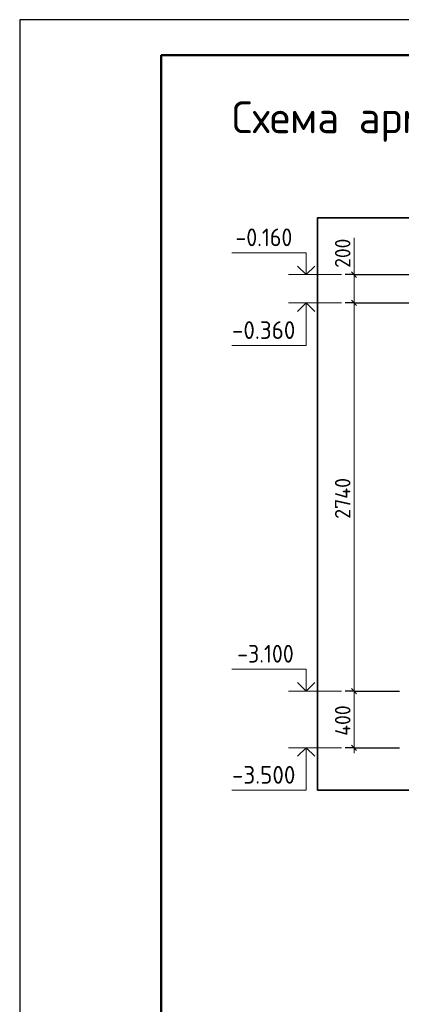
# Model space of a CAD drawing. Header units: millimetres. Extents: x 0 to 42000, y 0 to 29700.
# Tile 7 of 18: x 0 to 5394, y 15797 to 29700. Entities that reach past the tile are written whole.
import ezdxf

# ---------------------------------------------------------------- set-up
doc = ezdxf.new("R2010")
doc.units = ezdxf.units.MM
for name, color, linetype, lineweight in [('Standard', 7, 'Continuous', 25), ('Высотные отметки', 7, 'Continuous', 25), ('Заголовок чертежа', 7, 'Continuous', 25), ('Размерная линия_ общее', 7, 'Continuous', 13)]:
    doc.layers.add(name, color=color, linetype=linetype, lineweight=lineweight)
doc.layers.add('Размерная выноска', color=7, linetype='Continuous')
doc.styles.add('ISOCPEUR', font='txt')

msp = doc.modelspace()

# ---------------------------------------------------------------- linework, layer by layer
at = {"layer": 'Standard', "color": 7, "linetype": 'Continuous', "lineweight": 25, "transparency": 33554687}
msp.add_line((2000, 29200), (2000, 1058), dxfattribs=at)
msp.add_lwpolyline([(0, 0), (42000, 0), (42000, 29700), (0, 29700), (0, 0)], close=True, dxfattribs=at)
at = {"layer": 'Standard', "color": 7, "linetype": 'Continuous', "lineweight": 50, "transparency": 33554687}
msp.add_lwpolyline([(2000, 29200), (41500, 29200), (41500, 500), (2000, 500), (2000, 29200)], close=True, dxfattribs=at)
at = {"layer": 'Standard', "color": 7, "linetype": 'Continuous', "lineweight": 13, "transparency": 33554687}
msp.add_lwpolyline([(28398, 29200), (2000, 29200), (2000, 6000), (28398, 6000), (28398, 29200)], dxfattribs=at)
at = {"layer": 'Standard', "color": 254, "linetype": 'Continuous', "lineweight": 35, "true_color": 0xc4c4ff, "transparency": 33554687}
msp.add_lwpolyline([(4208, 18820), (23709, 18820), (23709, 26900), (4208, 26900), (4208, 18820)], dxfattribs=at)
at = {"layer": 'Высотные отметки', "color": 7, "linetype": 'Continuous', "lineweight": 35, "transparency": 33554687}
for p, q in [((4050, 26100), (3929, 26221)), ((4050, 26100), (3929, 26221)), ((4050, 26100), (4171, 26221)), ((4050, 26100), (4171, 26221)), ((4050, 25700), (3929, 25579)), ((4050, 25700), (3929, 25579)), ((4050, 25700), (4171, 25579)), ((4050, 25700), (4171, 25579)), ((4050, 20220), (3929, 20341)), ((4050, 20220), (3929, 20341)), ((4050, 20220), (4171, 20341)), ((4050, 20220), (4171, 20341)), ((4050, 19420), (3929, 19299)), ((4050, 19420), (3929, 19299)), ((4050, 19420), (4171, 19299)), ((4050, 19420), (4171, 19299))]:
    msp.add_line(p, q, dxfattribs=at)
at = {"layer": 'Высотные отметки', "color": 7, "linetype": 'Continuous', "lineweight": 13, "transparency": 33554687}
for p, q in [((4550, 26100), (3800, 26100)), ((4550, 26100), (3800, 26100)), ((4550, 25700), (3800, 25700)), ((4550, 25700), (3800, 25700)), ((4550, 20220), (3800, 20220)), ((4550, 20220), (3800, 20220)), ((4550, 19420), (3800, 19420)), ((4550, 19420), (3800, 19420))]:
    msp.add_line(p, q, dxfattribs=at)
for points in [[(4050, 26100), (4050, 26410), (3000, 26410)], [(4050, 26100), (4050, 26410), (3000, 26410)], [(4050, 25700), (4050, 25100), (3000, 25100)], [(4050, 25700), (4050, 25100), (3000, 25100)], [(4050, 20220), (4050, 20530), (3000, 20530)], [(4050, 20220), (4050, 20530), (3000, 20530)], [(4050, 19420), (4050, 18820), (3000, 18820)], [(4050, 19420), (4050, 18820), (3000, 18820)]]:
    msp.add_lwpolyline(points, dxfattribs=at)
at = {"layer": 'Размерная выноска', "color": 7, "linetype": 'Continuous', "lineweight": 13, "transparency": 33554687}
msp.add_line((4726, 26100), (4726, 26620), dxfattribs=at)
at = {"layer": 'Размерная линия_ общее', "color": 7, "linetype": 'Continuous', "lineweight": 13, "transparency": 33554687}
for p, q in [((4726, 26100), (4726, 26175)), ((4726, 25700), (4726, 20220)), ((4726, 20220), (4726, 19420)), ((4726, 19420), (4726, 19345))]:
    msp.add_line(p, q, dxfattribs=at)
at = {"layer": 'Размерная линия_ общее', "color": 253, "linetype": 'Continuous', "lineweight": -3, "true_color": 0xa0a0a0, "transparency": 33554687}
for p, q in [((4726, 26100), (4601, 26100)), ((4726, 26100), (4851, 26100)), ((4726, 26100), (5868, 26100)), ((4726, 25700), (4601, 25700)), ((4726, 25700), (4851, 25700)), ((4726, 25700), (5868, 25700)), ((4726, 20220), (4601, 20220)), ((4726, 20220), (4851, 20220)), ((4726, 20220), (5368, 20220)), ((4726, 19420), (4601, 19420)), ((4726, 19420), (4851, 19420)), ((4726, 19420), (5368, 19420))]:
    msp.add_line(p, q, dxfattribs=at)
at = {"layer": 'Размерная линия_ общее', "color": 7, "linetype": 'Continuous', "lineweight": 25, "transparency": 33554687}
for p, q in [((4689, 26138), (4763, 26062)), ((4689, 25738), (4763, 25662)), ((4689, 20258), (4763, 20182)), ((4689, 19458), (4763, 19382))]:
    msp.add_line(p, q, dxfattribs=at)
at = {"layer": 'Размерная линия_ общее', "color": 7, "linetype": 'Continuous', "lineweight": 13, "transparency": 33554687}
msp.add_lwpolyline([(4726, 26100), (4726, 26093), (4726, 26093), (4726, 25700)], dxfattribs=at)

# ---------------------------------------------------------------- texts
at = {"layer": 'Высотные отметки', "color": 7, "linetype": 'Continuous', "lineweight": 25, "transparency": 33554687, "char_height": 250, "attachment_point": 7, "style": 'ISOCPEUR'}
for s, insert, width in [('\\W0.90;-0.160', (3050, 26502), 1011.77), ('\\W0.95;-0.360', (3000, 25192), 1067.86), ('\\W0.90;-3.100', (3075, 20622), 1011.77), ('\\W0.95;-3.500', (3000, 18912), 1067.86)]:
    msp.add_mtext(s, dxfattribs=dict(at, insert=insert, width=width))
at = {"layer": 'Заголовок чертежа', "color": 7, "linetype": 'Continuous', "lineweight": 50, "transparency": 33554687, "insert": (3000, 27975), "char_height": 450, "width": 10789.29, "attachment_point": 7, "style": 'ISOCPEUR'}
msp.add_mtext('\\W0.97;Схема армирования стены по оси 1/1', dxfattribs=at)
at = {"layer": 'Размерная линия_ общее', "color": 7, "linetype": 'Continuous', "lineweight": 25, "transparency": 33554687, "char_height": 220, "attachment_point": 7, "rotation": 90, "style": 'ISOCPEUR'}
for s, insert, width in [('\\W0.91;200', (4676, 26197), 561.99), ('\\W0.93;2740', (4676, 22652), 740.39), ('\\W0.92;400', (4676, 19589), 584.45)]:
    msp.add_mtext(s, dxfattribs=dict(at, insert=insert, width=width))

doc.saveas('drawing.dxf')
